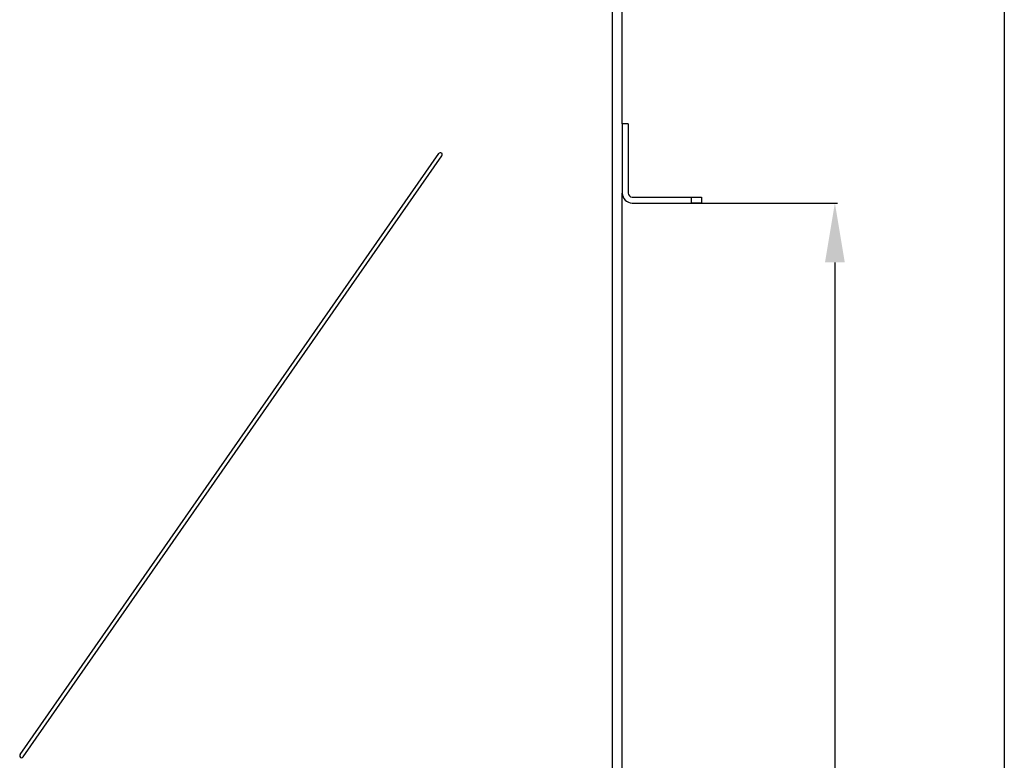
# Model space of a CAD drawing. Header units: millimetres. Extents: x -11513 to 3649, y 2330 to 12522.
# Tile 54 of 75: x -10979 to -10482, y 11674 to 12048. Entities that reach past the tile are written whole.
import ezdxf

# ---------------------------------------------------------------- set-up
doc = ezdxf.new("R2010")
doc.units = ezdxf.units.MM
for name, color, linetype in [('WG1-00-901-0001_', 7, 'Continuous'), ('WG1-00-912-0004_', 7, 'Continuous'), ('WG1-00-913-0000_', 7, 'Continuous')]:
    doc.layers.add(name, color=color, linetype=linetype)

# ---------------------------------------------------------------- blocks, each defined once
blk = doc.blocks.new('elewacja cz siłowa')
at = {"color": 251}
for p, q in [((900.85, 1923.35), (900.85, 696.31)), ((723.76, 1681.31), (816.58, 1681.31)), ((815.33, 1651.31), (815.33, 1001.31))]:
    blk.add_line(p, q, dxfattribs=at)
blk.add_solid([(820.33, 1651.31), (810.33, 1651.31), (815.33, 1681.31)], dxfattribs=at)
at = {"layer": 'WG1-00-901-0001_', "color": 7, "linetype": 'Continuous'}
for p, q in [((708, 1721.31), (708, 1865.67)), ((708, 1011.31), (708, 1686.33))]:
    blk.add_line(p, q, dxfattribs=at)
at = {"layer": 'WG1-00-912-0004_', "color": 7, "linetype": 'Continuous'}
for p, q in [((703, 689.09), (703, 1830.53)), ((404.01, 1403.01), (615.35, 1706.25)), ((405.65, 1401.86), (616.99, 1705.1))]:
    blk.add_line(p, q, dxfattribs=at)
for centre, start, end in [((616.17, 1705.68), 325.1266, 145.1266), ((404.83, 1402.43), 145.1266, 325.1266)]:
    blk.add_arc(centre, 1, start, end, dxfattribs=at)
at = {"layer": 'WG1-00-913-0000_', "color": 7, "linetype": 'Continuous'}
for p, q in [((711, 1721.31), (708, 1721.31)), ((708, 1721.31), (708, 1686.33)), ((711, 1721.31), (711, 1686.33)), ((713.02, 1684.31), (743, 1684.31)), ((713.02, 1681.31), (743, 1681.31)), ((743, 1684.31), (748, 1684.31)), ((743, 1681.31), (743, 1684.31)), ((748, 1681.31), (743, 1681.31)), ((748, 1684.31), (748, 1681.31))]:
    blk.add_line(p, q, dxfattribs=at)
for radius in [5.02, 2.02]:
    blk.add_arc((713.02, 1686.33), radius, 180, 270, dxfattribs=at)

msp = doc.modelspace()

# ---------------------------------------------------------------- block references
msp.add_blockref('elewacja cz siłowa', (-11382.99, 10274.07))

doc.saveas('drawing.dxf')
